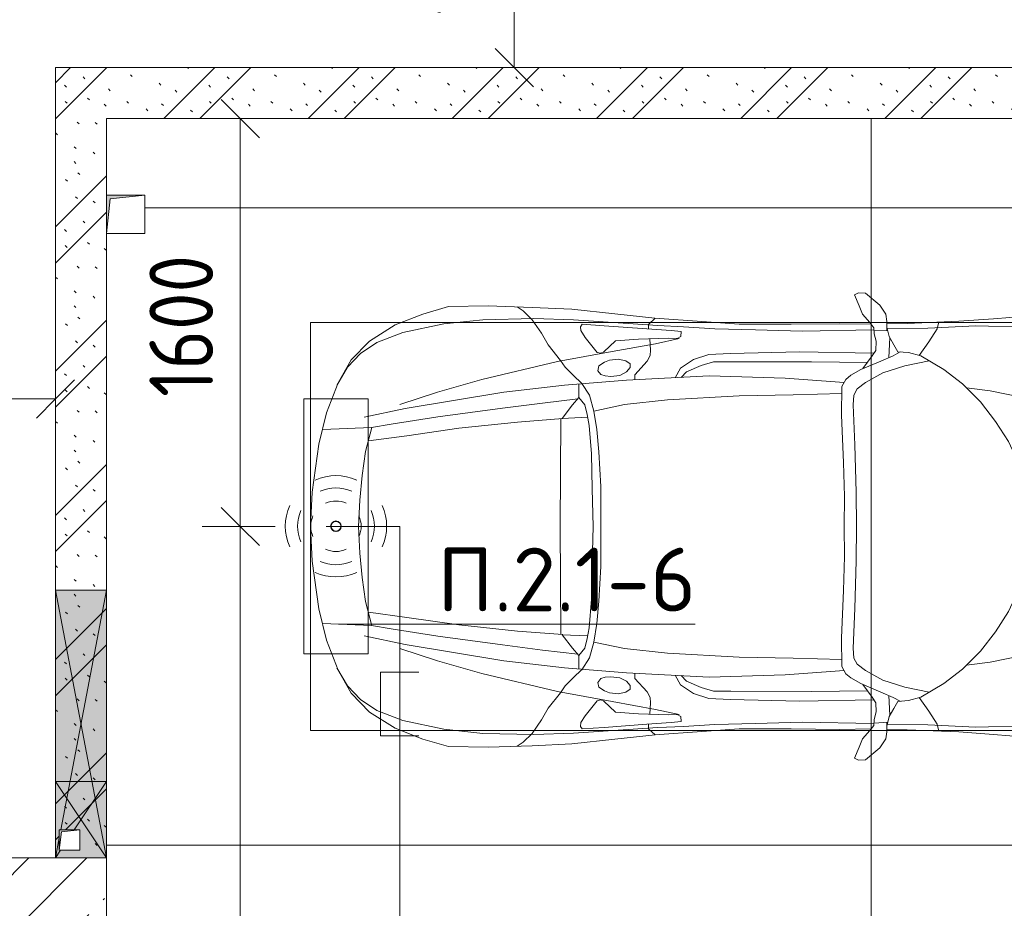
# Model space of a CAD drawing. Header units: millimetres. Extents: x -32229 to 170644, y -13689 to 125138.
# Tile 172 of 256: x 37195 to 41057, y 110253 to 113738. Entities that reach past the tile are written whole.
import ezdxf

# ---------------------------------------------------------------- set-up
doc = ezdxf.new("R2010")
doc.units = ezdxf.units.MM
for name, color, linetype, lineweight in [('A-ANNO-DIMS', 7, 'Continuous', 9), ('A-ANNO-DIMS-200', 7, 'Continuous', 9), ('A-ANNO-NOTE', 7, 'Continuous', 18), ('A-DETL-GENF', 7, 'Continuous', 18), ('A-DETL-THIN', 7, 'Continuous', 9), ('A-FLOR', 7, 'Continuous', 18), ('A-GLAZ', 7, 'Continuous', 18), ('A-WALL-PATT', 7, 'Continuous', 40), ('C-PRKG', 7, 'Continuous', 18), ('G-ANNO-TEXT', 7, 'Continuous', 9), ('I-WALL', 7, 'Continuous', 18), ('M-EQPM', 7, 'Continuous', 18), ('S-COLS', 7, 'Continuous', 18)]:
    doc.layers.add(name, color=color, linetype=linetype, lineweight=lineweight)
doc.layers.add('A-DETL', color=7, linetype='Continuous', lineweight=9, true_color=0x00a600)
doc.styles.add('GOST Common_6', font='GOST_Common.ttf', dxfattribs={"width": 0.9, "height": 250})
doc.styles.add('ISOCPEUR', font='isocpeur.ttf', dxfattribs={"height": 250})
doc.dimstyles.new('ГОСТ_2_5_мм2', dxfattribs={"dimscale": 304.8, "dimtxt": 251.428749, "dimasz": 0.492126, "dimexe": 0.492126, "dimexo": 0.656168, "dimgap": 0.098425, "dimtad": 1, "dimdec": 0, "dimdsep": 46, "dimtxsty": 'GOST Common_6', "dimblk1": 'OBLIQUE', "dimblk2": 'OBLIQUE', "dimsah": 1, "dimcen": 0.09, "dimazin": 2, "dimtfac": 1, "dimtdec": 4, "dimtix": 1, "dimtmove": 0, "dimatfit": 3, "dimfxl": 1, "dimtvp": 1, "dimtolj": 1, "dimtzin": 0, "dimarcsym": 2})
doc.dimstyles.new('ГОСТ_2_5_мм2_1', dxfattribs={"dimscale": 304.8, "dimtxt": 251.428749, "dimasz": 0.492126, "dimexe": 0.492126, "dimexo": 0.656168, "dimgap": 0.098425, "dimtad": 1, "dimdec": 0, "dimdsep": 46, "dimtxsty": 'GOST Common_6', "dimblk1": 'OBLIQUE', "dimblk2": 'OBLIQUE', "dimsah": 1, "dimcen": 0.09, "dimazin": 2, "dimtfac": 1, "dimtdec": 4, "dimtix": 1, "dimtmove": 0, "dimatfit": 3, "dimfxl": 1, "dimtvp": 1, "dimtolj": 1, "dimtzin": 0, "dimarcsym": 2})
pattern_1 = [(135, (300.56, 377.28), (-565.6854, 6e-14), [10, -790]), (135, (349.8, 474.73), (-565.6854, 6e-14), [10, -790]), (135, (423.93, 473.06), (-565.6854, 6e-14), [10, -790]), (135, (229.92, 447.9), (-565.6854, 6e-14), [10, -790]), (135, (155.08, 447.9), (-565.6854, 6e-14), [10, -790]), (135, (114.9, 369.03), (-565.6854, 6e-14), [10, -790]), (135, (132.43, 285.8), (-565.6854, 6e-14), [10, -790]), (135, (214.66, 322), (-565.6854, 6e-14), [10, -790]), (135, (198.16, 261.88), (-565.6854, 6e-14), [10, -790]), (135, (45.2, 272.9), (-565.6854, 6e-14), [10, -790]), (135, (42.32, 336.16), (-565.6854, 6e-14), [10, -790]), (135, (92.26, 192.24), (-565.6854, 6e-14), [10, -790]), (135, (7.07, 149.2), (-565.6854, 6e-14), [10, -790]), (135, (80.6, 95.1), (-565.6854, 6e-14), [10, -790]), (135, (79.53, 36.94), (-565.6854, 6e-14), [10, -790]), (135, (153.87, 74.56), (-565.6854, 6e-14), [10, -790]), (135, (228.35, 124.8), (-565.6854, 6e-14), [10, -790]), (135, (279.75, 180.4), (-565.6854, 6e-14), [10, -790]), (135, (282.9, 31.63), (-565.6854, 6e-14), [10, -790]), (135, (377.38, 53.45), (-565.6854, 6e-14), [10, -790]), (135, (352.28, 102.7), (-565.6854, 6e-14), [10, -790]), (135, (354.05, 0), (-565.6854, 6e-14), [10, -790]), (135, (553.23, 16.45), (-565.6854, 6e-14), [10, -790]), (135, (542.38, 63.45), (-565.6854, 6e-14), [10, -790]), (135, (536.58, 239.3), (-565.6854, 6e-14), [10, -790]), (135, (475.85, 203.9), (-565.6854, 6e-14), [10, -790]), (135, (475.85, 316.54), (-565.6854, 6e-14), [10, -790]), (135, (520.8, 408.7), (-565.6854, 6e-14), [10, -790]), (135, (551.1, 470.8), (-565.6854, 6e-14), [10, -790]), (135, (235.25, 537.93), (-565.6854, 6e-14), [10, -790]), (135, (407.25, 547.65), (-565.6854, 6e-14), [10, -790]), (135, (94.5, 558.6), (-565.6854, 6e-14), [10, -790]), (135, (46.4, 532.3), (-565.6854, 6e-14), [10, -790]), (135, (85.56, 465.04), (-565.6854, 6e-14), [10, -790]), (135, (355.53, 181.14), (-565.6854, 6e-14), [10, -790]), (135, (362.23, 243.6), (-565.6854, 6e-14), [10, -790]), (135, (413.45, 344.1), (-565.6854, 6e-14), [10, -790]), (135, (286.3, 273.25), (-565.6854, 6e-14), [10, -790]), (135, (423.02, 263.72), (-565.6854, 6e-14), [10, -790]), (135, (162.94, 190.2), (-565.6854, 6e-14), [10, -790]), (135, (470.25, 120.93), (-565.6854, 6e-14), [10, -790]), (135, (484.48, 9.78), (-565.6854, 6e-14), [10, -790]), (45, (0, 212.13), (-565.6854, 0), []), (45, (212.13, 0), (-565.6854, 0), []), (45, (353.55, 0), (-565.6854, 0), []), (45, (0, 353.55), (-565.6854, 0), [])]

# ---------------------------------------------------------------- blocks, each defined once
blk = doc.blocks.new('АР_Машиноместо - 4900x2400_М__5300х2500_-V18--01 ЭО')
at = {"layer": 'A-DETL-GENF', "color": 253, "lineweight": 13, "true_color": 0xaaaaaa}
for p, q in [((1132.7, -806), (1044.2, -818.6)), ((1250, -800), (1132.7, -806)), ((1250, -800), (1367.3, -806)), ((1367.3, -806), (1455.8, -818.6)), ((943.3, -845.1), (815.8, -891)), ((1044.2, -818.6), (943.3, -845.1)), ((1455.8, -818.6), (1556.7, -845.1)), ((1556.7, -845.1), (1684.2, -891)), ((815.8, -891), (711.9, -946.2)), ((1684.2, -891), (1788.1, -946.2)), ((711.9, -946.2), (647.2, -992.8)), ((800.1, -952.6), (700.9, -989.1)), ((859, -944.1), (800.1, -952.6)), ((877.7, -958.9), (859, -944.1)), ((877.7, -991.4), (877.7, -958.9)), ((1622.3, -958.9), (1641, -944.1)), ((1622.3, -991.4), (1622.3, -958.9)), ((1641, -944.1), (1699.9, -952.6)), ((1699.9, -952.6), (1799.1, -989.1)), ((1788.1, -946.2), (1852.8, -992.8)), ((647.2, -992.8), (593.2, -1056.8)), ((700.9, -989.1), (655, -1024.3)), ((841.1, -1225.9), (877.7, -991.4)), ((1000.2, -994.5), (871.4, -1031.3)), ((1127.4, -979.8), (1000.2, -994.5)), ((1250, -977.6), (1127.4, -979.8)), ((1250, -977.6), (1372.6, -979.8)), ((1372.6, -979.8), (1499.8, -994.5)), ((1499.8, -994.5), (1628.6, -1031.3)), ((1658.9, -1225.9), (1622.3, -991.4)), ((1799.1, -989.1), (1845, -1024.3)), ((1852.8, -992.8), (1906.8, -1056.8)), ((654.7, -1024.4), (617.9, -1057.3)), ((882.6, -1027.5), (853.8, -1167.4)), ((1617.4, -1027.5), (1646.2, -1167.4)), ((1845.3, -1024.4), (1882.1, -1057.3)), ((593.2, -1056.8), (539.3, -1140.4)), ((617.9, -1057.3), (586.9, -1126.3)), ((1882.1, -1057.3), (1913.1, -1126.3)), ((1906.8, -1056.8), (1960.7, -1140.4)), ((539.3, -1140.4), (487.4, -1232.1)), ((561.3, -1132.6), (540.4, -1159.6)), ((586.9, -1126.3), (548.2, -1220.1)), ((589, -1121.6), (561.3, -1132.6)), ((1911, -1121.6), (1938.7, -1132.6)), ((1913.1, -1126.3), (1951.8, -1220.1)), ((1938.7, -1132.6), (1959.6, -1159.6)), ((1960.7, -1140.4), (2012.6, -1232.1)), ((540.4, -1159.6), (516.2, -1180.5)), ((853.8, -1167.4), (826.8, -1300.9)), ((1646.2, -1167.4), (1673.2, -1300.9)), ((1959.6, -1159.6), (1983.8, -1180.5)), ((487.4, -1232.1), (455.7, -1296.1)), ((548.2, -1220.1), (535, -1280.6)), ((580.7, -1327.1), (841.1, -1225.9)), ((1182.5, -1227.5), (1084.1, -1236)), ((1250, -1223.7), (1182.5, -1227.5)), ((1250, -1223.7), (1317.5, -1227.5)), ((1317.5, -1227.5), (1415.9, -1236)), ((1919.3, -1327.1), (1658.9, -1225.9)), ((1951.8, -1220.1), (1965, -1280.6)), ((2012.6, -1232.1), (2044.3, -1296.1)), ((978.6, -1254.6), (876.3, -1278.7)), ((1084.1, -1236), (978.6, -1254.6)), ((1159.1, -1267.9), (1083.6, -1274.6)), ((1250, -1266.6), (1159.1, -1267.9)), ((1250, -1266.6), (1340.9, -1267.9)), ((1340.9, -1267.9), (1416.4, -1274.6)), ((1415.9, -1236), (1521.4, -1254.6)), ((1521.4, -1254.6), (1623.7, -1278.7)), ((455.7, -1296.1), (430.8, -1396.6)), ((535, -1280.6), (527.2, -1305.2)), ((527.2, -1305.2), (531.8, -1326)), ((826.8, -1300.9), (770, -1576.5)), ((876.3, -1278.7), (828.3, -1293.7)), ((925.2, -1301.6), (859.1, -1321.2)), ((1007.1, -1283.7), (925.2, -1301.6)), ((1083.6, -1274.6), (1007.1, -1283.7)), ((1148.3, -1312.4), (1035, -1323.2)), ((1250, -1309.3), (1148.3, -1312.4)), ((1250, -1309.3), (1351.7, -1312.4)), ((1351.7, -1312.4), (1465, -1323.2)), ((1416.4, -1274.6), (1492.9, -1283.7)), ((1492.9, -1283.7), (1574.8, -1301.6)), ((1574.8, -1301.6), (1640.9, -1321.2)), ((1623.7, -1278.7), (1671.7, -1293.7)), ((1673.2, -1300.9), (1730, -1576.5)), ((1965, -1280.6), (1972.8, -1305.2)), ((1972.8, -1305.2), (1968.2, -1326)), ((2044.3, -1296.1), (2069.2, -1396.6)), ((531.8, -1326), (554.4, -1333.3)), ((554.4, -1333.3), (580.7, -1327.1)), ((859.1, -1321.2), (819.9, -1334.4)), ((958.3, -1341.1), (873.8, -1361.2)), ((1035, -1323.2), (958.3, -1341.1)), ((1174.5, -1344.2), (1059, -1354.8)), ((1250, -1344.9), (1174.5, -1344.2)), ((1250, -1344.9), (1325.5, -1344.2)), ((1325.5, -1344.2), (1441, -1354.8)), ((1465, -1323.2), (1541.7, -1341.1)), ((1541.7, -1341.1), (1626.2, -1361.2)), ((1640.9, -1321.2), (1680.1, -1334.4)), ((1945.6, -1333.3), (1919.3, -1327.1)), ((1968.2, -1326), (1945.6, -1333.3)), ((873.8, -1361.2), (809.9, -1383.1)), ((945.3, -1380.6), (871.4, -1401.1)), ((1059, -1354.8), (945.3, -1380.6)), ((1441, -1354.8), (1554.7, -1380.6)), ((1554.7, -1380.6), (1628.6, -1401.1)), ((1626.2, -1361.2), (1690.1, -1383.1)), ((430.8, -1396.6), (422, -1534.1)), ((871.4, -1401.1), (800.5, -1424.6)), ((986.2, -1425.6), (887, -1446.5)), ((1070, -1410.4), (986.2, -1425.6)), ((1168.3, -1399.8), (1070, -1410.4)), ((1250, -1400.1), (1168.3, -1399.8)), ((1250, -1400.1), (1331.7, -1399.8)), ((1331.7, -1399.8), (1430, -1410.4)), ((1430, -1410.4), (1513.8, -1425.6)), ((1513.8, -1425.6), (1613, -1446.5)), ((1628.6, -1401.1), (1699.5, -1424.6)), ((2069.2, -1396.6), (2078, -1534.1)), ((887, -1446.5), (790.4, -1477.3)), ((973.4, -1459.7), (884.3, -1480.8)), ((1061.9, -1445.7), (973.4, -1459.7)), ((1163.9, -1435.1), (1061.9, -1445.7)), ((1250, -1435.1), (1163.9, -1435.1)), ((1250, -1435.1), (1336.1, -1435.1)), ((1336.1, -1435.1), (1438.1, -1445.7)), ((1438.1, -1445.7), (1526.6, -1459.7)), ((1526.6, -1459.7), (1615.7, -1480.8)), ((1613, -1446.5), (1709.6, -1477.3)), ((884.3, -1480.8), (782, -1518.1)), ((1060, -1496.1), (994.9, -1509.3)), ((1159.3, -1489.1), (1060, -1496.1)), ((1250, -1488.3), (1159.3, -1489.1)), ((1250, -1488.3), (1340.7, -1489.1)), ((1340.7, -1489.1), (1440, -1496.1)), ((1440, -1496.1), (1505.1, -1509.3)), ((1615.7, -1480.8), (1718, -1518.1)), ((422, -1534.1), (422, -1662.9)), ((881.7, -1536.4), (770, -1576.5)), ((994.9, -1509.3), (881.7, -1536.4)), ((1505.1, -1509.3), (1618.3, -1536.4)), ((1618.3, -1536.4), (1730, -1576.5)), ((2078, -1534.1), (2078, -1662.9)), ((770, -1576.5), (718.3, -1834.2)), ((1730, -1576.5), (1781.7, -1834.2)), ((1147.5, -1650.5), (1123.5, -1670.9)), ((1184.7, -1635.7), (1147.5, -1650.5)), ((1217.8, -1629.1), (1184.7, -1635.7)), ((1217.8, -1629.1), (1250, -1626.8)), ((1282.2, -1629.1), (1250, -1626.8)), ((1282.2, -1629.1), (1315.3, -1635.7)), ((1315.3, -1635.7), (1352.5, -1650.5)), ((1352.5, -1650.5), (1376.5, -1670.9)), ((422, -1662.9), (434.8, -1820.7)), ((1107.2, -1689.8), (1064.9, -1700.5)), ((1123.5, -1670.9), (1107.2, -1689.8)), ((1376.5, -1670.9), (1392.8, -1689.8)), ((1392.8, -1689.8), (1435.1, -1700.5)), ((2078, -1662.9), (2065.2, -1820.7)), ((1004.2, -1721.4), (917, -1761.1)), ((1064.9, -1700.5), (1004.2, -1721.4)), ((1435.1, -1700.5), (1495.8, -1721.4)), ((1495.8, -1721.4), (1583, -1761.1)), ((917, -1761.1), (837.5, -1812.1)), ((1583, -1761.1), (1662.5, -1812.1)), ((837.5, -1812.1), (761.1, -1871.7)), ((1662.5, -1812.1), (1738.9, -1871.7)), ((434.8, -1820.7), (444.9, -1956.8)), ((718.3, -1834.2), (705.7, -1926.7)), ((1781.7, -1834.2), (1794.3, -1926.7)), ((2065.2, -1820.7), (2055.1, -1956.8)), ((761.1, -1871.7), (690.7, -1941.6)), ((1738.9, -1871.7), (1809.3, -1941.6)), ((444.9, -1956.8), (453, -2159.1)), ((690.7, -1941.6), (634.6, -2015)), ((1809.3, -1941.6), (1865.4, -2015)), ((2055.1, -1956.8), (2047, -2159.1)), ((475.1, -2041), (447.5, -2034.4)), ((525.5, -2074.6), (475.1, -2041)), ((634.6, -2015), (580.7, -2105.7)), ((1865.4, -2015), (1919.3, -2105.7)), ((1974.5, -2074.6), (2024.9, -2041)), ((2024.9, -2041), (2052.5, -2034.4)), ((578.8, -2112.6), (525.5, -2074.6)), ((619.7, -2168.6), (600.3, -2072.7)), ((1880.3, -2168.6), (1899.7, -2072.7)), ((1921.2, -2112.6), (1974.5, -2074.6)), ((580.7, -2105.7), (567.1, -2153.8)), ((1919.3, -2105.7), (1932.9, -2153.8)), ((453, -2159.1), (455, -2238.9)), ((567.1, -2153.8), (564.3, -2195.4)), ((1932.9, -2153.8), (1935.7, -2195.4)), ((2047, -2159.1), (2045, -2238.9)), ((564.3, -2195.4), (536.7, -2211.8)), ((579.9, -2213.8), (564.9, -2186.5)), ((647.3, -2254.2), (619.7, -2168.6)), ((1852.7, -2254.2), (1880.3, -2168.6)), ((1920.1, -2213.8), (1935.1, -2186.5)), ((1935.7, -2195.4), (1963.3, -2211.8)), ((417.4, -2243.4), (445.1, -2238.7)), ((445.1, -2238.7), (481.8, -2239.5)), ((505.1, -2230), (467.5, -2239.2)), ((482, -2235.6), (479.1, -2288.7)), ((536.7, -2211.8), (505.1, -2230)), ((586.6, -2231.3), (510.1, -2227.1)), ((600.8, -2263), (579.9, -2213.8)), ((1899.2, -2263), (1920.1, -2213.8)), ((1913.4, -2231.3), (1989.9, -2227.1)), ((1963.3, -2211.8), (1994.9, -2230)), ((1994.9, -2230), (2032.5, -2239.2)), ((2018, -2235.6), (2020.9, -2288.7)), ((2054.9, -2238.7), (2018.2, -2239.5)), ((2082.6, -2243.4), (2054.9, -2238.7)), ((335.2, -2322.3), (381.7, -2266.4)), ((381.7, -2266.4), (417.4, -2243.4)), ((633.8, -2340.5), (600.8, -2263)), ((685.1, -2322.3), (647.3, -2254.2)), ((1814.9, -2322.3), (1852.7, -2254.2)), ((1866.2, -2340.5), (1899.2, -2263)), ((2118.3, -2266.4), (2082.6, -2243.4)), ((2164.8, -2322.3), (2118.3, -2266.4)), ((449.8, -2306.1), (417.4, -2333.8)), ((470, -2290), (449.8, -2306.1)), ((454.5, -2423.6), (456, -2301.1)), ((493.6, -2288.6), (470, -2290)), ((523.3, -2281.2), (493.6, -2288.6)), ((559, -2282.6), (523.3, -2281.2)), ((580.6, -2296), (559, -2282.6)), ((630.6, -2332.9), (580.6, -2296)), ((603.5, -2534.3), (606.1, -2314.9)), ((1869.4, -2332.9), (1919.4, -2296)), ((1896.5, -2534.3), (1893.9, -2314.9)), ((1919.4, -2296), (1941, -2282.6)), ((1941, -2282.6), (1976.7, -2281.2)), ((1976.7, -2281.2), (2006.4, -2288.6)), ((2006.4, -2288.6), (2030, -2290)), ((2030, -2290), (2050.2, -2306.1)), ((2045.5, -2423.6), (2044, -2301.1)), ((2050.2, -2306.1), (2082.6, -2333.8)), ((333.1, -2350.6), (335.2, -2322.3)), ((341.2, -2366.2), (333.1, -2350.6)), ((384.4, -2347.9), (341.2, -2366.2)), ((417.4, -2333.8), (384.4, -2347.9)), ((656.7, -2380.3), (633.8, -2340.5)), ((710, -2355.4), (685.1, -2322.3)), ((734.3, -2368.8), (710, -2355.4)), ((1765.7, -2368.8), (1790, -2355.4)), ((1790, -2355.4), (1814.9, -2322.3)), ((1843.3, -2380.3), (1866.2, -2340.5)), ((2082.6, -2333.8), (2115.6, -2347.9)), ((2115.6, -2347.9), (2158.8, -2366.2)), ((2158.8, -2366.2), (2166.9, -2350.6)), ((2166.9, -2350.6), (2164.8, -2322.3)), ((672.8, -2399.7), (656.7, -2380.3)), ((772.7, -2371.5), (734.3, -2368.8)), ((929.1, -2364.1), (772.7, -2371.5)), ((1115.2, -2358.7), (929.1, -2364.1)), ((1250, -2357.8), (1115.2, -2358.7)), ((1250, -2357.8), (1384.8, -2358.7)), ((1384.8, -2358.7), (1570.9, -2364.1)), ((1570.9, -2364.1), (1727.3, -2371.5)), ((1727.3, -2371.5), (1765.7, -2368.8)), ((1827.2, -2399.7), (1843.3, -2380.3)), ((456.8, -2613.6), (454.5, -2423.6)), ((684.8, -2406.5), (667.8, -2638.3)), ((700.6, -2415.4), (672.8, -2399.7)), ((813.8, -2416.7), (700.6, -2415.4)), ((999.2, -2409.3), (813.8, -2416.7)), ((1132.7, -2404.6), (999.2, -2409.3)), ((1250, -2406.6), (1132.7, -2404.6)), ((1250, -2406.6), (1367.3, -2404.6)), ((1367.3, -2404.6), (1500.8, -2409.3)), ((1500.8, -2409.3), (1686.2, -2416.7)), ((1686.2, -2416.7), (1799.4, -2415.4)), ((1799.4, -2415.4), (1827.2, -2399.7)), ((1815.2, -2406.5), (1832.2, -2638.3)), ((2043.2, -2613.6), (2045.5, -2423.6)), ((604.4, -2850.8), (603.5, -2534.3)), ((1895.6, -2850.8), (1896.5, -2534.3)), ((456.1, -2818.3), (456.8, -2613.6)), ((2043.9, -2818.3), (2043.2, -2613.6)), ((667.8, -2638.3), (659.3, -2936)), ((1832.2, -2638.3), (1840.7, -2936)), ((446, -2964.8), (456.1, -2818.3)), ((2054, -2964.8), (2043.9, -2818.3)), ((604.4, -2919.4), (604.4, -2850.8)), ((1895.6, -2919.4), (1895.6, -2850.8)), ((618.7, -2966.7), (604.4, -2919.4)), ((1881.3, -2966.7), (1895.6, -2919.4)), ((432.8, -3149.3), (446, -2964.8)), ((643.6, -3024.6), (618.7, -2966.7)), ((659.3, -2936), (676.4, -3260.1)), ((1840.7, -2936), (1823.6, -3260.1)), ((1856.4, -3024.6), (1881.3, -2966.7)), ((2067.2, -3149.3), (2054, -2964.8)), ((485.6, -3046.1), (480.8, -3085)), ((504.5, -3046.6), (485.6, -3046.1)), ((512.2, -3061.4), (504.5, -3046.6)), ((665.1, -3046.1), (643.6, -3024.6)), ((1834.9, -3046.1), (1856.4, -3024.6)), ((1987.8, -3061.4), (1995.5, -3046.6)), ((1995.5, -3046.6), (2014.4, -3046.1)), ((2014.4, -3046.1), (2019.2, -3085)), ((480.8, -3085), (474.8, -3179.9)), ((510.9, -3094.6), (512.2, -3061.4)), ((1989.1, -3094.6), (1987.8, -3061.4)), ((2019.2, -3085), (2025.2, -3179.9)), ((515.3, -3213.7), (510.9, -3094.6)), ((1984.7, -3213.7), (1989.1, -3094.6)), ((415.7, -3305.9), (432.8, -3149.3)), ((456.9, -3174.2), (432.9, -3148.3)), ((558.4, -3165.4), (513.6, -3168)), ((579.5, -3167.7), (558.4, -3165.4)), ((1920.5, -3167.7), (1941.6, -3165.4)), ((1941.6, -3165.4), (1986.4, -3168)), ((2043.1, -3174.2), (2067.1, -3148.3)), ((2084.3, -3305.9), (2067.1, -3148.3)), ((475.2, -3173.5), (456.9, -3174.2)), ((474.8, -3179.9), (462.2, -3347.3)), ((601.7, -3179.4), (579.5, -3167.7)), ((654.5, -3228.1), (601.7, -3179.4)), ((1845.5, -3228.1), (1898.3, -3179.4)), ((1898.3, -3179.4), (1920.5, -3167.7)), ((2024.8, -3173.5), (2043.1, -3174.2)), ((2025.2, -3179.9), (2037.8, -3347.3)), ((522.2, -3303.2), (515.3, -3213.7)), ((674.6, -3227.6), (654.5, -3228.1)), ((1825.4, -3227.6), (1845.5, -3228.1)), ((1977.8, -3303.2), (1984.7, -3213.7)), ((599.8, -3262.3), (593.6, -3292.5)), ((612.1, -3245.7), (599.8, -3262.3)), ((626.8, -3246.1), (612.1, -3245.7)), ((643.2, -3259.9), (626.8, -3246.1)), ((657.2, -3286.3), (643.2, -3259.9)), ((676.4, -3260.1), (695.7, -3502.8)), ((1823.6, -3260.1), (1804.3, -3502.8)), ((1842.8, -3286.3), (1856.8, -3259.9)), ((1856.8, -3259.9), (1873.2, -3246.1)), ((1873.2, -3246.1), (1887.9, -3245.7)), ((1887.9, -3245.7), (1900.2, -3262.3)), ((1900.2, -3262.3), (1906.4, -3292.5)), ((397.1, -3474.2), (415.7, -3305.9)), ((564.6, -3349.7), (522.2, -3303.2)), ((593.6, -3292.5), (597.1, -3327.4)), ((661.1, -3321.2), (657.2, -3286.3)), ((658.7, -3344.5), (661.1, -3321.2)), ((1838.9, -3321.2), (1842.8, -3286.3)), ((1841.3, -3344.5), (1838.9, -3321.2)), ((1906.4, -3292.5), (1902.9, -3327.4)), ((1935.4, -3349.7), (1977.8, -3303.2)), ((2102.9, -3474.2), (2084.3, -3305.9)), ((462.2, -3347.3), (456.6, -3434.5)), ((569.7, -3360.7), (564.6, -3349.7)), ((597.1, -3327.4), (605.2, -3346.8)), ((605.2, -3346.8), (620, -3369.3)), ((654.1, -3360.7), (658.7, -3344.5)), ((1845.9, -3360.7), (1841.3, -3344.5)), ((1894.8, -3346.8), (1880, -3369.3)), ((1902.9, -3327.4), (1894.8, -3346.8)), ((1930.3, -3360.7), (1935.4, -3349.7)), ((2037.8, -3347.3), (2043.4, -3434.5)), ((508, -3422.8), (566.8, -3375.1)), ((566.8, -3375.1), (569.7, -3360.7)), ((620, -3369.3), (638.7, -3372.5)), ((638.7, -3372.5), (654.1, -3360.7)), ((965.3, -3397.8), (853.3, -3407.2)), ((1102.5, -3394.3), (965.3, -3397.8)), ((1250, -3391.3), (1102.5, -3394.3)), ((1250, -3391.3), (1397.5, -3394.3)), ((1397.5, -3394.3), (1534.7, -3397.8)), ((1534.7, -3397.8), (1646.7, -3407.2)), ((1861.3, -3372.5), (1845.9, -3360.7)), ((1880, -3369.3), (1861.3, -3372.5)), ((1933.2, -3375.1), (1930.3, -3360.7)), ((1992, -3422.8), (1933.2, -3375.1)), ((456.6, -3434.5), (466.2, -3441.1)), ((481.5, -3439.1), (508, -3422.8)), ((690.2, -3433.7), (654.7, -3470.4)), ((773, -3424.2), (744.1, -3447.2)), ((811.1, -3414.8), (773, -3424.2)), ((853.3, -3407.2), (811.1, -3414.8)), ((825.6, -3512.1), (821, -3413)), ((1646.7, -3407.2), (1688.9, -3414.8)), ((1674.4, -3512.1), (1679, -3413)), ((1688.9, -3414.8), (1727, -3424.2)), ((1727, -3424.2), (1755.7, -3447)), ((1809.8, -3433.7), (1845.3, -3470.4)), ((2018.5, -3439.1), (1992, -3422.8)), ((2043.4, -3434.5), (2033.8, -3441.1)), ((390.2, -3630), (397.1, -3474.2)), ((466.2, -3441.1), (481.5, -3439.1)), ((654.7, -3470.4), (624.9, -3501.2)), ((744.1, -3447.2), (691.3, -3447.2)), ((744.3, -3447), (773.2, -3472.4)), ((773.2, -3472.4), (825.6, -3512.1)), ((1726.8, -3472.4), (1674.4, -3512.1)), ((1755.7, -3447), (1726.8, -3472.4)), ((1755.7, -3447.2), (1808.7, -3447.2)), ((1845.3, -3470.4), (1875.1, -3501.2)), ((2033.8, -3441.1), (2018.5, -3439.1)), ((2109.8, -3630), (2102.9, -3474.2)), ((624.9, -3501.2), (598.3, -3518.6)), ((840.1, -3687.8), (826.6, -3509.6)), ((1659.9, -3687.8), (1673.4, -3509.6)), ((1875.1, -3501.2), (1901.7, -3518.6)), ((598.3, -3518.6), (537.9, -3567)), ((1250, -3520.1), (827.2, -3517.2)), ((1250, -3520.1), (1672.8, -3517.2)), ((1901.7, -3518.6), (1962.1, -3567)), ((537.9, -3567), (491.4, -3594.2)), ((1962.1, -3567), (2008.6, -3594.2)), ((384, -3802.9), (390.2, -3630)), ((438.6, -3629.8), (403.8, -3665.5)), ((491.4, -3594.2), (438.6, -3629.8)), ((2008.6, -3594.2), (2061.4, -3629.8)), ((2061.4, -3629.8), (2096.2, -3665.5)), ((2116, -3802.9), (2109.8, -3630)), ((403.8, -3665.5), (388.1, -3688.4)), ((2096.2, -3665.5), (2111.9, -3688.4)), ((863.9, -3917.5), (840.1, -3687.8)), ((1636.1, -3917.5), (1659.9, -3687.8)), ((387.4, -3958.4), (384, -3802.9)), ((2112.6, -3958.4), (2116, -3802.9)), ((893.6, -4121.6), (863.9, -3917.5)), ((1606.4, -4121.6), (1636.1, -3917.5)), ((416.4, -4059.2), (387.4, -3958.4)), ((2083.6, -4059.2), (2112.6, -3958.4)), ((458.6, -4167), (416.4, -4059.2)), ((2041.4, -4167), (2083.6, -4059.2)), ((914, -4272.5), (893.6, -4121.6)), ((1586, -4272.5), (1606.4, -4121.6)), ((522.5, -4267.9), (458.6, -4167)), ((1977.5, -4267.9), (2041.4, -4167)), ((596.3, -4340.6), (522.5, -4267.9)), ((955.5, -4283.9), (861, -4259.4)), ((861.2, -4260.3), (869.3, -4451.1)), ((1050.4, -4297.3), (955.5, -4283.9)), ((1449.6, -4297.3), (1544.5, -4283.9)), ((1544.5, -4283.9), (1639, -4259.4)), ((1638.8, -4260.3), (1630.7, -4451.1)), ((1903.7, -4340.6), (1977.5, -4267.9)), ((1146, -4306.7), (1050.4, -4297.3)), ((1250, -4312), (1146, -4306.7)), ((1250, -4312), (1354, -4306.7)), ((1354, -4306.7), (1449.6, -4297.3)), ((686, -4391.6), (596.3, -4340.6)), ((1814, -4391.6), (1903.7, -4340.6)), ((804.4, -4436.7), (686, -4391.6)), ((1695.6, -4436.7), (1814, -4391.6)), ((927, -4466.6), (804.4, -4436.7)), ((1573, -4466.6), (1695.6, -4436.7)), ((1114.6, -4493), (927, -4466.6)), ((1385.4, -4493), (1573, -4466.6)), ((1250, -4500), (1114.6, -4493)), ((1250, -4500), (1385.4, -4493))]:
    blk.add_line(p, q, dxfattribs=at)
at = {"layer": 'A-DETL-GENF', "color": 254, "lineweight": 13, "true_color": 0xd4d4d4}
for p, q in [((871.3, -1031.9), (827.7, -1045)), ((1628.7, -1031.9), (1672.3, -1045)), ((792.9, -1076.2), (791.2, -1114.5)), ((823.3, -1074.4), (792.9, -1076.2)), ((824.1, -1063.7), (818.8, -1102.9)), ((827.7, -1045), (824.1, -1063.7)), ((1672.3, -1045), (1675.9, -1063.7)), ((1675.9, -1063.7), (1681.2, -1102.9)), ((1676.7, -1074.4), (1707.1, -1076.2)), ((1707.1, -1076.2), (1708.8, -1114.5)), ((818.8, -1102.9), (554, -1208.1)), ((709.1, -1112.7), (708.2, -1146.9)), ((737.7, -1113.6), (709.1, -1112.7)), ((772.6, -1121.3), (737.7, -1113.6)), ((1681.2, -1102.9), (1946, -1208.1)), ((1727.4, -1121.3), (1762.3, -1113.6)), ((1762.3, -1113.6), (1790.9, -1112.7)), ((1790.9, -1112.7), (1791.8, -1146.9)), ((561.7, -1132.1), (527.9, -1198.6)), ((1938.3, -1132.1), (1972.1, -1198.6)), ((527.9, -1198.6), (507.4, -1274.3)), ((1972.1, -1198.6), (1992.6, -1274.3)), ((507.4, -1274.3), (483.4, -1395.6)), ((1992.6, -1274.3), (2016.6, -1395.6)), ((483.4, -1395.6), (470.9, -1561.4)), ((2016.6, -1395.6), (2029.1, -1561.4)), ((470.9, -1561.4), (462.8, -1889.5)), ((2029.1, -1561.4), (2037.2, -1889.5)), ((462.8, -1889.5), (471.8, -2077.7)), ((2037.2, -1889.5), (2028.2, -2077.7)), ((471.8, -2077.7), (474.5, -2239.3)), ((2028.2, -2077.7), (2025.5, -2239.3)), ((483.3, -2571.4), (478, -2290)), ((570.6, -2291.4), (564.4, -2580.5)), ((1929.4, -2291.4), (1935.6, -2580.5)), ((2016.7, -2571.4), (2022, -2290)), ((728.4, -2415.7), (733.8, -2606.7)), ((1771.6, -2415.7), (1766.2, -2606.7)), ((477.8, -2754.7), (483.3, -2571.4)), ((564.4, -2580.5), (571.6, -2853.3)), ((1935.6, -2580.5), (1928.4, -2853.3)), ((2022.2, -2754.7), (2016.7, -2571.4)), ((733.8, -2606.7), (737.8, -2818.3)), ((1766.2, -2606.7), (1762.2, -2818.3)), ((473.9, -2913.7), (477.8, -2754.7)), ((2026.1, -2913.7), (2022.2, -2754.7)), ((737.8, -2818.3), (752.8, -3099)), ((1762.2, -2818.3), (1747.2, -3099)), ((571.6, -2853.3), (575.7, -2937.4)), ((1928.4, -2853.3), (1924.3, -2937.4)), ((466.3, -3036.3), (473.9, -2913.7)), ((2033.7, -3036.3), (2026.1, -2913.7)), ((575.7, -2937.4), (595.2, -2997.9)), ((1924.3, -2937.4), (1904.8, -2997.9)), ((595.2, -2997.9), (629, -3048.1)), ((1904.8, -2997.9), (1871, -3048.1)), ((462, -3136.6), (466.3, -3036.3)), ((629, -3048.1), (666.7, -3069.7)), ((1871, -3048.1), (1833.3, -3069.7)), ((2038, -3136.6), (2033.7, -3036.3)), ((512.5, -3053.2), (532.7, -3145.9)), ((1987.5, -3053.2), (1967.3, -3145.9)), ((752.8, -3099), (771.7, -3268.5)), ((1747.2, -3099), (1728.3, -3268.5)), ((439.5, -3468.5), (462, -3136.6)), ((532.7, -3145.9), (564, -3316.2)), ((1967.3, -3145.9), (1936, -3316.2)), ((2060.5, -3468.5), (2038, -3136.6)), ((771.7, -3268.5), (797.1, -3388.2)), ((1728.3, -3268.5), (1702.9, -3388.2)), ((564, -3316.2), (602.3, -3530.2)), ((1936, -3316.2), (1897.7, -3530.2)), ((797.1, -3388.2), (734.6, -3405.8)), ((870, -3377.1), (797.1, -3388.2)), ((957.1, -3368.9), (870, -3377.1)), ((1093.5, -3360.7), (957.1, -3368.9)), ((1250, -3360.7), (1093.5, -3360.7)), ((1250, -3360.7), (1406.5, -3360.7)), ((1406.5, -3360.7), (1542.9, -3368.9)), ((1542.9, -3368.9), (1630, -3377.1)), ((1630, -3377.1), (1702.9, -3388.2)), ((1702.9, -3388.2), (1765.4, -3405.8)), ((734.6, -3405.8), (688.5, -3435.5)), ((1765.4, -3405.8), (1811.5, -3435.5)), ((434.2, -3623.7), (439.5, -3468.5)), ((749.1, -3450.8), (765.5, -3589.1)), ((1750.9, -3450.8), (1734.5, -3589.1)), ((2065.8, -3623.7), (2060.5, -3468.5)), ((695.7, -3502.8), (723.2, -3741.5)), ((1804.3, -3502.8), (1776.8, -3741.5)), ((602.3, -3530.2), (673.6, -3827.1)), ((1897.7, -3530.2), (1826.4, -3827.1)), ((765.5, -3589.1), (785.7, -3746.6)), ((1734.5, -3589.1), (1714.3, -3746.6)), ((438.6, -3823.4), (434.2, -3623.7)), ((2061.4, -3823.4), (2065.8, -3623.7)), ((723.2, -3741.5), (786.9, -4128.3)), ((1776.8, -3741.5), (1713.1, -4128.3)), ((785.7, -3746.6), (819.4, -4000.8)), ((1714.3, -3746.6), (1680.6, -4000.8)), ((454.7, -3976.8), (438.6, -3823.4)), ((2045.3, -3976.8), (2061.4, -3823.4)), ((673.6, -3827.1), (722.7, -4001.8)), ((1826.4, -3827.1), (1777.3, -4001.8)), ((488.6, -4138.1), (454.7, -3976.8)), ((2011.4, -4138.1), (2045.3, -3976.8)), ((722.7, -4001.8), (771.7, -4149.8)), ((819.4, -4000.8), (849, -4182.8)), ((1680.6, -4000.8), (1651, -4182.8)), ((1777.3, -4001.8), (1728.3, -4149.8)), ((786.9, -4128.3), (821.1, -4289.8)), ((1713.1, -4128.3), (1678.9, -4289.8)), ((527.8, -4239.8), (488.6, -4138.1)), ((1972.2, -4239.8), (2011.4, -4138.1)), ((849, -4182.8), (861.2, -4260.3)), ((1651, -4182.8), (1638.8, -4260.3)), ((571.5, -4303.1), (527.8, -4239.8)), ((1928.5, -4303.1), (1972.2, -4239.8)), ((625, -4354.8), (571.5, -4303.1)), ((1875, -4354.8), (1928.5, -4303.1)), ((696.3, -4395.8), (625, -4354.8)), ((1803.7, -4395.8), (1875, -4354.8))]:
    blk.add_line(p, q, dxfattribs=at)
at = {"layer": 'C-PRKG', "color": 253, "lineweight": 13, "true_color": 0xaaaaaa}
for p, q in [((2500, 0), (0, 0)), ((0, 0), (0, -5150)), ((2500, 0), (2500, -5300)), ((450, -800), (450, -4500)), ((450, -800), (2050, -800)), ((2050, -800), (2050, -4500)), ((450, -4500), (2050, -4500))]:
    blk.add_line(p, q, dxfattribs=at)
blk = doc.blocks.new('АР_Отверстие прямоугольное - АПТ-4770478--01 ЭО')
at = {"layer": 'A-GLAZ', "lineweight": 13, "true_color": 0xf0f0f0}
h = blk.add_hatch(color=7, dxfattribs=at)
h.paths.add_polyline_path([(650, 100), (-400, 100), (-400, -100), (650, -100), (650, -5)])
h.paths.add_polyline_path([(620, -5), (620, -85), (540, -85), (540, -5), (548, -5)])
at = {"layer": 'A-GLAZ', "color": 253, "lineweight": 5, "true_color": 0xaaaaaa}
for p, q in [((650, 100), (-400, -100)), ((-400, 100), (540, -79)), ((571.2, -85), (650, -100))]:
    blk.add_line(p, q, dxfattribs=at)
at = {"layer": 'A-GLAZ', "color": 253, "lineweight": 13, "true_color": 0xaaaaaa}
for p, q in [((650, 100), (-400, 100)), ((-400, 100), (-400, -100)), ((-400, 100), (-400, -100)), ((650, -100), (650, 100)), ((650, 100), (650, -100)), ((-400, -100), (650, -100))]:
    blk.add_line(p, q, dxfattribs=at)
blk = doc.blocks.new('АР_Канал вертикальный прямоугольный - ВК-5403405--01 ЭО')
at = {"layer": 'M-EQPM', "lineweight": 13, "true_color": 0xe2e2e2}
blk.add_hatch(color=254, dxfattribs=at).paths.add_polyline_path([(-75, -75), (-60, 60), (75, 75), (-75, 75)])
at = {"layer": 'M-EQPM', "color": 253, "lineweight": 13, "true_color": 0xaaaaaa}
for p, q in [((75, 75), (-75, 75)), ((-75, 75), (-75, -75)), ((75, 75), (-75, 75)), ((-75, 75), (-75, -75)), ((-75, -75), (-75, 75)), ((-75, 75), (75, 75)), ((-75, -75), (-60, 60)), ((-75, -75), (-60, 60)), ((-60, 60), (75, 75)), ((-60, 60), (75, 75)), ((75, -75), (75, 75)), ((75, 75), (75, -75)), ((-75, -75), (75, -75)), ((75, -75), (-75, -75))]:
    blk.add_line(p, q, dxfattribs=at)
blk = doc.blocks.new('АР_Отверстие прямоугольное - ВК-4025422--01 ЭО')
at = {"layer": 'A-GLAZ', "lineweight": 13, "true_color": 0xf0f0f0}
h = blk.add_hatch(color=7, dxfattribs=at)
h.paths.add_polyline_path([(275, -100), (275, 100), (-25, 100), (-25, -100), (245, -100)])
h.paths.add_polyline_path([(245, -85), (165, -85), (165, -5), (245, -5), (245, -77)])
at = {"layer": 'A-GLAZ', "color": 253, "lineweight": 5, "true_color": 0xaaaaaa}
for p, q in [((275, 100), (-25, -100)), ((-25, 100), (165, -26.7)), ((245, -80), (275, -100))]:
    blk.add_line(p, q, dxfattribs=at)
at = {"layer": 'A-GLAZ', "color": 253, "lineweight": 13, "true_color": 0xaaaaaa}
for p, q in [((275, 100), (-25, 100)), ((-25, 100), (-25, -100)), ((-25, 100), (-25, -100)), ((275, -100), (275, 100)), ((275, 100), (275, -100)), ((-25, -100), (275, -100))]:
    blk.add_line(p, q, dxfattribs=at)
blk = doc.blocks.new('АР_Канал вертикальный прямоугольный - АПТ-6263940--01 ЭО')
at = {"layer": 'M-EQPM', "lineweight": 13, "true_color": 0xe2e2e2}
blk.add_hatch(color=254, dxfattribs=at).paths.add_polyline_path([(-40, -40), (-32, 32), (40, 40), (-40, 40)])
at = {"layer": 'M-EQPM', "color": 253, "lineweight": 13, "true_color": 0xaaaaaa}
for p, q in [((40, 40), (-40, 40)), ((-40, 40), (-40, -40)), ((40, 40), (-40, 40)), ((-40, 40), (-40, -40)), ((-40, -40), (-40, 40)), ((-40, 40), (40, 40)), ((-32, 32), (40, 40)), ((-32, 32), (40, 40)), ((40, -40), (40, 40)), ((40, 40), (40, -40)), ((-40, -40), (-32, 32)), ((-40, -40), (-32, 32)), ((-40, -40), (40, -40)), ((40, -40), (-40, -40))]:
    blk.add_line(p, q, dxfattribs=at)
blk = doc.blocks.new('Наметкина 10_РД_АР_П_rvt-1--01 ЭО')
at = {"layer": 'A-WALL-PATT', "lineweight": 5, "true_color": 0xaaaaaa}
h = blk.add_hatch(dxfattribs=at)
h.set_pattern_fill('FP_6', color=253, style=0, pattern_type=2)
h.set_pattern_definition(pattern_1)
h.paths.add_polyline_path([(43035.3, 113350), (43035.3, 113550), (37335.3, 113550), (37335.3, 113350), (40636.6, 113350)])
h = blk.add_hatch(dxfattribs=at)
h.set_pattern_fill('FP_6', color=253, style=0, pattern_type=2)
h.set_pattern_definition(pattern_1)
h.paths.add_polyline_path([(37535.3, 110450), (37535.3, 113350), (37335.3, 113350), (37335.3, 110450), (37430.3, 110450)])
h.paths.add_polyline_path([(37430.3, 110480), (37350.3, 110480), (37350.3, 110560), (37430.3, 110560), (37430.3, 110552)])
at = {"layer": 'S-COLS', "lineweight": 5, "true_color": 0xaaaaaa}
h = blk.add_hatch(dxfattribs=at)
h.set_pattern_fill('FP_1', color=253, style=0, pattern_type=2)
h.set_pattern_definition([(45, (0, 0), (-228.0985, 228.0985), []), (45, (228.1, 0), (-228.0985, 228.0985), [403.225, -80.645, 6.706, -73.939])])
h.paths.add_polyline_path([(37535.3, 110050), (37535.3, 110450), (35135.3, 110450), (35135.3, 110050), (37335.3, 110050)])
at = {"layer": 'A-FLOR', "color": 253, "lineweight": 13, "true_color": 0xaaaaaa}
blk.add_line((40535.3, 104025), (40535.3, 113350), dxfattribs=at)
at = {"layer": 'I-WALL', "color": 253, "lineweight": 13, "true_color": 0xaaaaaa}
for p, q in [((43035.3, 113550), (37335.3, 113550)), ((37335.3, 113550), (37335.3, 113350)), ((37335.3, 113350), (37335.3, 111500)), ((37535.3, 113350), (43035.3, 113350)), ((37535.3, 111500), (37535.3, 113350)), ((37335.3, 111500), (37335.3, 110750)), ((37535.3, 110750), (37535.3, 111500)), ((37335.3, 110750), (37335.3, 110450)), ((37535.3, 110450), (37535.3, 110750)), ((37335.3, 110450), (37535.3, 110450))]:
    blk.add_line(p, q, dxfattribs=at)
at = {"layer": 'S-COLS', "color": 253, "lineweight": 15, "true_color": 0xaaaaaa}
for p, q in [((37335.3, 110450), (36010.3, 110450)), ((37535.3, 110450), (37335.3, 110450)), ((37535.3, 110050), (37535.3, 110450))]:
    blk.add_line(p, q, dxfattribs=at)
at = {"layer": 'A-GLAZ', "color": 253, "lineweight": 13, "true_color": 0xaaaaaa, "rotation": 269.9999999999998}
for name, p in [('АР_Отверстие прямоугольное - АПТ-4770478--01 ЭО', (37435.3, 111100)), ('АР_Отверстие прямоугольное - ВК-4025422--01 ЭО', (37435.3, 110725))]:
    blk.add_blockref(name, p, dxfattribs=at)
at = {"layer": 'C-PRKG', "color": 253, "lineweight": 13, "true_color": 0xaaaaaa, "rotation": 269.9999999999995}
blk.add_blockref('АР_Машиноместо - 4900x2400_М__5300х2500_-V18--01 ЭО', (42835.3, 113000), dxfattribs=at)
at = {"layer": 'M-EQPM', "color": 253, "lineweight": 13, "true_color": 0xaaaaaa}
for name, p in [('АР_Канал вертикальный прямоугольный - ВК-5403405--01 ЭО', (37610.3, 112975)), ('АР_Канал вертикальный прямоугольный - АПТ-6263940--01 ЭО', (37390.3, 110520))]:
    blk.add_blockref(name, p, dxfattribs=at)
blk = doc.blocks.new('DIMBLOCK66--01 ЭО')
at = {"layer": 'A-ANNO-DIMS-200'}
for p, q in [((38060.2, 111750.2), (37985.2, 111825.2)), ((38197.3, 111750.2), (37910.2, 111750.2)), ((38060.2, 105749.9), (38060.2, 111750.2)), ((38060.2, 111750.2), (38135.2, 111675.2)), ((38060.2, 111750.2), (38197.3, 111750.2)), ((38060.2, 105749.9), (37985.2, 105824.9)), ((38197.5, 105749.9), (37910.2, 105749.9)), ((38060.2, 105749.9), (38135.2, 105674.9)), ((38060.2, 105749.9), (38197.5, 105749.9))]:
    blk.add_line(p, q, dxfattribs=at)
at = {"layer": 'A-ANNO-DIMS-200', "color": 0, "insert": (37703.5, 108434.7), "char_height": 250, "width": 756.843, "attachment_point": 1, "rotation": 90, "line_spacing_factor": 1.022761, "style": 'GOST Common_6'}
blk.add_mtext('6000', dxfattribs=at)
blk = doc.blocks.new('_Oblique')
at = {"color": 0, "linetype": 'ByBlock', "lineweight": -2}
blk.add_line((-0.5, -0.5), (0.5, 0.5), dxfattribs=at)
blk = doc.blocks.new('DIMBLOCK67--01 ЭО')
at = {"layer": 'A-ANNO-DIMS-200'}
for p, q in [((38060.2, 113350), (37985.2, 113425)), ((38154.1, 113350), (37910.2, 113350)), ((38060.2, 111750.2), (38060.2, 113350)), ((38060.2, 113350), (38135.2, 113275)), ((38060.2, 113350), (38154.1, 113350)), ((38060.2, 111750.2), (37985.2, 111825.2)), ((38197.3, 111750.2), (37910.2, 111750.2)), ((38060.2, 111750.2), (38135.2, 111675.2)), ((38060.2, 111750.2), (38197.3, 111750.2))]:
    blk.add_line(p, q, dxfattribs=at)
at = {"layer": 'A-ANNO-DIMS-200', "color": 0, "insert": (37703.5, 112258.2), "char_height": 250, "width": 700.591, "attachment_point": 1, "rotation": 90, "line_spacing_factor": 1.022761, "style": 'GOST Common_6'}
blk.add_mtext('1600', dxfattribs=at)
blk = doc.blocks.new('DIMBLOCK323--01 ЭО')
at = {"layer": 'A-ANNO-DIMS-200'}
for p, q in [((39135, 114549.8), (39060, 114624.8)), ((39041, 114549.8), (39285, 114549.8)), ((39135, 114549.8), (39041, 114549.8)), ((39135, 114549.8), (39135, 113550)), ((39135, 114549.8), (39210, 114474.8)), ((39135, 113550), (39060, 113625)), ((39041, 113550), (39285, 113550)), ((39135, 113550), (39041, 113550)), ((39135, 113550), (39210, 113475))]:
    blk.add_line(p, q, dxfattribs=at)
at = {"layer": 'A-ANNO-DIMS-200', "color": 0, "insert": (38778.3, 113758), "char_height": 250, "width": 700.591, "attachment_point": 1, "rotation": 90, "line_spacing_factor": 1.022761, "style": 'GOST Common_6'}
blk.add_mtext('1000', dxfattribs=at)
blk = doc.blocks.new('DIMBLOCK325--01 ЭО')
at = {"layer": 'A-ANNO-DIMS-200'}
for p, q in [((35485, 112156.6), (35485, 112400.6)), ((37335.3, 112156.6), (37335.3, 112400.6)), ((35485, 112250.6), (35560, 112325.6)), ((37335.3, 112250.6), (37410.3, 112325.6)), ((35485, 112250.6), (35410, 112175.6)), ((35485, 112250.6), (37335.3, 112250.6)), ((35485, 112250.6), (35485, 112156.6)), ((37335.3, 112250.6), (37260.3, 112175.6)), ((37335.3, 112250.6), (37335.3, 112156.6))]:
    blk.add_line(p, q, dxfattribs=at)
at = {"layer": 'A-ANNO-DIMS-200', "color": 0, "insert": (36118.2, 112607.3), "char_height": 250, "width": 700.591, "attachment_point": 1, "line_spacing_factor": 1.022761, "style": 'GOST Common_6'}
blk.add_mtext('1850', dxfattribs=at)

msp = doc.modelspace()

# ---------------------------------------------------------------- linework, layer by layer
at = {"layer": 'A-ANNO-NOTE', "color": 5, "lineweight": 9, "true_color": 0x0000ff}
for p, q in [((38309, 111251), (38309, 112251)), ((38309, 112251), (38561.7, 112251)), ((38561.7, 112251), (38561.7, 111251)), ((38561.7, 111251), (38309, 111251))]:
    msp.add_line(p, q, dxfattribs=at)
for centre in [(38434.6, 111751), (38435.5, 111751.9), (38435.5, 111750.1), (38436.4, 111751)]:
    msp.add_circle(centre, 20, dxfattribs=at)
for centre, radius, start, end in [((38435.5, 111750.1), 199.6, 66, 114), ((38435.5, 111750.1), 151.5, 66, 114), ((38436.4, 111751), 199.6, 156, 204), ((38435.5, 111750.1), 99.8, 66, 114), ((38434.6, 111751), 199.6, 336, 24), ((38436.4, 111751), 151.5, 156, 204), ((38436.4, 111751), 99.8, 156, 204), ((38434.6, 111751), 99.8, 336, 24), ((38434.6, 111751), 151.5, 336, 24), ((38435.5, 111751.9), 99.8, 246, 294), ((38435.5, 111751.9), 151.5, 246, 294), ((38435.5, 111751.9), 199.6, 246, 294)]:
    msp.add_arc(centre, radius, start, end, dxfattribs=at)
at = {"layer": 'A-DETL', "color": 5, "true_color": 0x0000ff}
for p, q in [((38397.3, 111750.2), (38685.6, 111750.2)), ((38685.6, 111750.2), (38685.6, 98298.2)), ((38760.6, 111178.5), (38610.6, 111178.5)), ((38610.6, 111178.5), (38610.6, 110928.5)), ((38610.6, 110928.5), (38760.6, 110928.5))]:
    msp.add_line(p, q, dxfattribs=at)
at = {"layer": 'A-DETL-THIN'}
msp.add_line((38444.9, 111366.7), (39844.9, 111366.7), dxfattribs=at)

# ---------------------------------------------------------------- block references
at = {"lineweight": 5}
msp.add_blockref('Наметкина 10_РД_АР_П_rvt-1--01 ЭО', (0, 0), dxfattribs=at)

# ---------------------------------------------------------------- texts
at = {"layer": 'G-ANNO-TEXT', "insert": (38832.6, 111667), "char_height": 250, "width": 1016.06, "attachment_point": 1, "line_spacing_factor": 1.139951, "style": 'ISOCPEUR'}
msp.add_mtext('\\pt600,1200,1800,2400,3000,3600,4200,4800,5400,6000,6600,7200,7800,8400,9000,9600,10200,10800,11400,12000,12600,13200,13800,14400,15000,15600,16200,16800,17400,18000,18600,19200;П.2.1-6', dxfattribs=at)

# ---------------------------------------------------------------- dimensions: what is measured, and where the dimension line sits
at = {"layer": 'A-ANNO-DIMS'}
for base, p1, p2, dimstyle, override, picture, middle in [((39135, 113550), (39241, 114549.8), (39241, 113550), 'ГОСТ_2_5_мм2_1', {"dimpost": '<>', "dimfxl": 999.792567}, 'DIMBLOCK323--01 ЭО', (38980, 114049.9)), ((38060.2, 113350), (38397.3, 111750.2), (37954.1, 113350), 'ГОСТ_2_5_мм2', {"dimpost": '<>', "dimfxl": 1660.093845}, 'DIMBLOCK67--01 ЭО', (37905.2, 112550.1)), ((38060.2, 111750.2), (38397.5, 105749.9), (38397.3, 111750.2), 'ГОСТ_2_5_мм2', {"dimpost": '<>', "dimfxl": 6000.233702}, 'DIMBLOCK66--01 ЭО', (37905.2, 108750.1))]:
    dim = msp.add_linear_dim(base=base, p1=p1, p2=p2, angle=90, dimstyle=dimstyle, override=override, dxfattribs=at)
    dim.commit()
    dim.dimension.update_dxf_attribs({"geometry": picture, "text_midpoint": middle})
dim = msp.add_linear_dim(base=(37335.3, 112250.6), p1=(35485, 112356.6), p2=(37335.3, 112356.6), dimstyle='ГОСТ_2_5_мм2_1', override={"dimpost": '<>', "dimfxl": 1850.311237}, dxfattribs=at)
dim.commit()
dim.dimension.update_dxf_attribs({"geometry": 'DIMBLOCK325--01 ЭО', "text_midpoint": (36410.1, 112405.6)})

doc.saveas('drawing.dxf')
